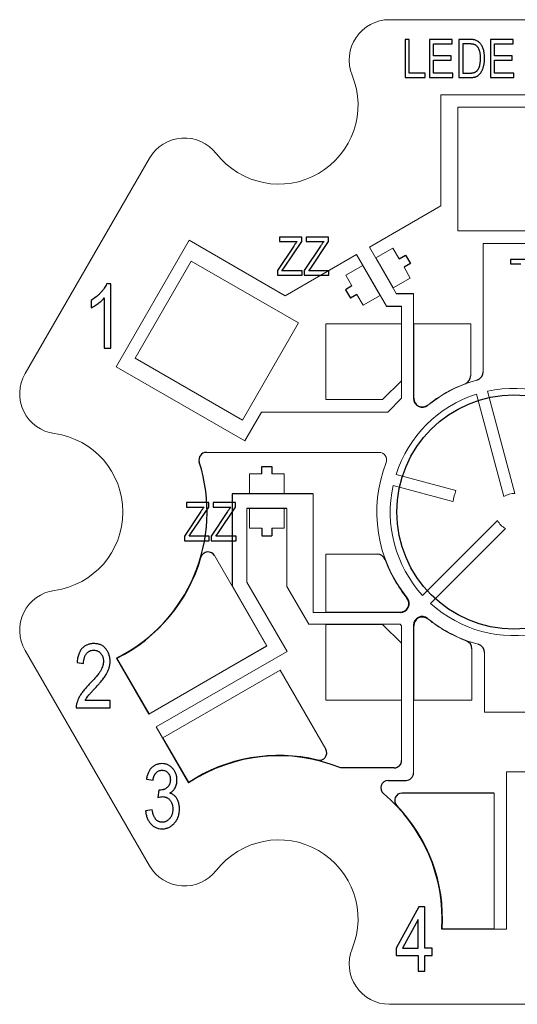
# Model space of a CAD drawing. Header units: inches. Extents: x 0 to 20, y 0 to 19.9.
# Tile 1 of 2: x 0 to 10, y 0 to 19.9. Entities that reach past the tile are written whole.
import ezdxf

# ---------------------------------------------------------------- set-up
doc = ezdxf.new("R2010")
doc.units = ezdxf.units.IN
doc.header["$MEASUREMENT"] = 0
for name, color, linetype in [('00_BM', 7, 'Continuous'), ('01_TM', 1, 'Continuous'), ('02_SM', 5, 'Continuous'), ('03_SS', 7, 'Continuous')]:
    doc.layers.add(name, color=color, linetype=linetype)

msp = doc.modelspace()

# ---------------------------------------------------------------- linework, layer by layer
at = {"layer": '00_BM', "linetype": 'Continuous', "lineweight": 15}
for p, q in [((12.498, 19.9), (7.468, 19.9)), ((2.624, 17.103), (0.108, 12.747)), ((0.108, 7.153), (2.624, 2.797)), ((7.468, 0), (12.498, 0))]:
    msp.add_line(p, q, dxfattribs=at)
for centre, radius, start, end in [((7.468, 19.087), 0.813, 90, 202.1565), ((5.233, 18.177), 1.6, 217.8435, 22.1565), ((3.328, 16.697), 0.813, 37.8435, 150), ((0.812, 12.34), 0.813, 150, 262.1565), ((0.483, 9.95), 1.6, 277.8435, 82.1565), ((0.812, 7.56), 0.813, 97.8435, 210), ((5.233, 1.723), 1.6, 337.8435, 142.1565), ((3.328, 3.203), 0.813, 210, 322.1565), ((7.468, 0.813), 0.813, 157.8435, 270)]:
    msp.add_arc(centre, radius, start, end, dxfattribs=at)
at = {"layer": '01_TM', "lineweight": 15}
for p, q in [((8.507, 18.379), (11.453, 18.379)), ((8.507, 16.137), (8.507, 18.379)), ((7.065, 15.305), (8.507, 16.137)), ((3.421, 15.443), (1.945, 12.886)), ((5.362, 14.322), (3.421, 15.443)), ((11.453, 15.376), (9.362, 15.376)), ((9.362, 15.376), (9.362, 12.785)), ((6.805, 15.155), (5.362, 14.322)), ((7.41, 14.107), (6.805, 15.155)), ((7.065, 15.305), (7.605, 14.368)), ((7.953, 14.368), (7.953, 12.248)), ((7.713, 12.25), (7.713, 14.107)), ((1.945, 12.886), (4.546, 11.385)), ((9.447, 12.392), (10.001, 10.325)), ((7.713, 12.25), (7.434, 11.971)), ((9.78, 10.265), (9.226, 12.333)), ((4.546, 11.385), (4.884, 11.971)), ((7.434, 11.971), (4.884, 11.971)), ((7.26, 11.155), (3.769, 11.155)), ((7.6, 10.707), (8.81, 10.383)), ((8.751, 10.162), (7.541, 10.486)), ((5.929, 10.32), (5.929, 7.92)), ((4.588, 10.02), (4.588, 8.535)), ((5.398, 10.02), (5.398, 8.447)), ((8.136, 8.265), (9.65, 9.778)), ((9.811, 9.617), (8.298, 8.103)), ((4.993, 7.242), (4.288, 8.464)), ((5.399, 7.13), (4.588, 8.535)), ((5.84, 7.68), (5.398, 8.447)), ((7.685, 7.92), (5.929, 7.92)), ((5.84, 7.68), (7.683, 7.68)), ((7.683, 7.68), (7.713, 7.65)), ((7.713, 7.65), (7.713, 4.928)), ((7.953, 4.674), (7.953, 7.663)), ((4.993, 7.242), (2.608, 5.865)), ((2.608, 5.865), (1.955, 6.996)), ((2.758, 5.606), (5.399, 7.13)), ((9.387, 7.108), (9.387, 5.904)), ((11.483, 5.904), (9.387, 5.904)), ((3.411, 4.475), (2.758, 5.606)), ((9.833, 1.521), (9.833, 4.696)), ((9.833, 4.696), (11.483, 4.696)), ((8.527, 1.521), (9.833, 1.521))]:
    msp.add_line(p, q, dxfattribs=at)
at = {"layer": '01_TM'}
for p, q in [((7.605, 14.368), (7.953, 14.368)), ((7.41, 14.107), (7.713, 14.107)), ((5.929, 10.32), (4.288, 10.32)), ((4.288, 10.32), (4.288, 8.464)), ((5.398, 10.02), (4.588, 10.02)), ((7.563, 4.778), (6.483, 4.778)), ((7.442, 4.524), (7.803, 4.524))]:
    msp.add_line(p, q, dxfattribs=at)
for centre, radius, start, end in [((9.187, 12.785), 0.175, 285.6814, 0), ((8.133, 12.248), 0.18, 180, 308.8379), ((3.769, 11.005), 0.15, 90, 197.8049), ((7.685, 8.1), 0.18, 270, 38.8379), ((8.128, 7.663), 0.175, 50.9586, 180), ((9.212, 7.108), 0.175, 0, 74.8231), ((7.563, 4.928), 0.15, 270, 0), ((7.803, 4.674), 0.15, 270, 0), ((7.442, 4.374), 0.15, 90, 230.196)]:
    msp.add_arc(centre, radius, start, end, dxfattribs=at)
at = {"layer": '01_TM', "lineweight": 15}
for centre, radius, start, end in [((9.983, 9.95), 2.77, 105.6814, 128.8379), ((9.983, 9.95), 2.5, 47.6251, 102.3749), ((9.983, 9.95), 2.5, 107.6251, 162.3749), ((7.26, 11.005), 0.15, 338.8214, 90), ((9.983, 9.95), 2.77, 158.8214, 218.8379), ((9.983, 9.95), 2.5, 167.6251, 222.3749), ((9.983, 9.95), 1.25, 159.7443, 170.2557), ((9.983, 9.95), 0.375, 87.2218, 122.7782), ((9.983, 9.95), 0.375, 207.2218, 242.7782), ((9.983, 9.95), 2.5, 227.6251, 282.3749), ((9.983, 9.95), 2.77, 230.9586, 254.8231)]:
    msp.add_arc(centre, radius, start, end, dxfattribs=at)
at = {"layer": '01_TM', "ltscale": 0.1}
for centre, start, end in [((0.484, 9.95), 296.4804, 17.8049), ((5.233, 1.724), 67.7564, 123.5196), ((5.233, 1.724), 356.4804, 50.196)]:
    msp.add_arc(centre, 3.3, start, end, dxfattribs=at)
at = {"layer": '02_SM', "lineweight": 15}
for p, q in [((12.498, 19.9), (7.468, 19.9)), ((11.116, 18.13), (8.85, 18.13)), ((8.85, 18.13), (8.85, 15.63)), ((2.624, 17.103), (0.108, 12.747)), ((8.85, 15.63), (11.116, 15.63)), ((7.538, 15.285), (7.192, 15.085)), ((7.663, 15.068), (7.538, 15.285)), ((3.465, 15.021), (2.333, 13.059)), ((5.63, 13.771), (3.465, 15.021)), ((6.932, 14.935), (6.586, 14.735)), ((7.282, 14.328), (6.932, 14.935)), ((7.192, 15.085), (7.542, 14.478)), ((6.586, 14.735), (6.711, 14.518)), ((7.888, 14.678), (7.763, 14.895)), ((7.542, 14.478), (7.888, 14.678)), ((6.811, 14.345), (6.936, 14.128)), ((6.936, 14.128), (7.282, 14.328)), ((4.498, 11.809), (5.63, 13.771)), ((7.708, 13.75), (6.183, 13.75)), ((6.183, 13.75), (6.183, 12.225)), ((7.708, 13.75), (7.708, 12.604)), ((7.958, 12.248), (7.958, 13.75)), ((9.108, 13.75), (7.958, 13.75)), ((9.108, 13.75), (9.108, 12.707)), ((2.333, 13.059), (4.498, 11.809)), ((7.708, 12.604), (7.329, 12.225)), ((7.329, 12.225), (6.183, 12.225)), ((4.643, 10.72), (4.643, 10.32)), ((4.893, 10.72), (4.643, 10.72)), ((5.343, 10.72), (5.093, 10.72)), ((5.343, 10.32), (5.343, 10.72)), ((4.643, 10.32), (5.343, 10.32)), ((5.343, 10.02), (4.643, 10.02)), ((4.643, 10.02), (4.643, 9.62)), ((5.343, 9.62), (5.343, 10.02)), ((4.643, 9.62), (4.893, 9.62)), ((5.093, 9.62), (5.343, 9.62)), ((4.989, 7.24), (3.934, 9.068)), ((6.183, 9.1), (7.217, 9.1)), ((6.183, 9.1), (6.183, 7.925)), ((7.685, 7.925), (6.183, 7.925)), ((6.183, 7.675), (7.329, 7.675)), ((6.183, 7.675), (6.183, 6.15)), ((7.329, 7.675), (7.708, 7.296)), ((7.958, 6.15), (7.958, 7.652)), ((2.613, 5.868), (4.989, 7.24)), ((7.708, 7.296), (7.708, 6.15)), ((9.133, 7.184), (9.133, 6.15)), ((0.108, 7.153), (2.624, 2.797)), ((1.962, 6.994), (2.613, 5.868)), ((5.257, 6.755), (2.89, 5.388)), ((6.181, 5.156), (5.257, 6.755)), ((6.183, 6.15), (7.708, 6.15)), ((9.133, 6.15), (7.958, 6.15)), ((2.89, 5.388), (3.413, 4.482)), ((9.583, 1.526), (9.583, 4.27)), ((8.533, 1.526), (9.583, 1.526)), ((7.468, 0), (12.498, 0))]:
    msp.add_line(p, q, dxfattribs=at)
at = {"layer": '02_SM'}
for p, q in [((7.663, 15.068), (7.793, 15.143)), ((7.793, 15.143), (7.893, 14.97)), ((7.893, 14.97), (7.763, 14.895)), ((6.711, 14.518), (6.581, 14.443)), ((6.581, 14.443), (6.681, 14.27)), ((6.811, 14.345), (6.681, 14.27)), ((4.893, 10.72), (4.893, 10.87)), ((4.893, 10.87), (5.093, 10.87)), ((5.093, 10.87), (5.093, 10.72)), ((4.893, 9.62), (4.893, 9.47)), ((5.093, 9.62), (5.093, 9.47)), ((4.893, 9.47), (5.093, 9.47)), ((9.583, 4.27), (7.722, 4.27))]:
    msp.add_line(p, q, dxfattribs=at)
msp.add_circle((9.983, 9.95), 2.366, dxfattribs=at)
at = {"layer": '02_SM', "lineweight": 15}
for centre, radius, start, end in [((7.468, 19.087), 0.813, 90, 202.1565), ((5.233, 18.177), 1.6, 217.8435, 22.1565), ((3.328, 16.697), 0.813, 37.8435, 150), ((0.812, 12.34), 0.813, 150, 262.1565), ((9.983, 9.95), 2.775, 110.8506, 128.8379), ((0.483, 9.95), 1.6, 277.8435, 82.1565), ((9.983, 9.95), 2.775, 200.3319, 218.8379), ((0.812, 7.56), 0.813, 97.8435, 210), ((9.983, 9.95), 2.775, 231.1621, 249.6681), ((5.233, 1.723), 1.6, 337.8435, 142.1565), ((3.328, 3.203), 0.813, 210, 322.1565), ((7.468, 0.813), 0.813, 157.8435, 270)]:
    msp.add_arc(centre, radius, start, end, dxfattribs=at)
at = {"layer": '02_SM'}
for centre, radius, start, end in [((8.933, 12.707), 0.175, 290.8506, 0), ((8.133, 12.248), 0.175, 180, 308.8379), ((3.804, 8.993), 0.15, 30, 163.9166), ((7.217, 8.925), 0.175, 20.3319, 90), ((7.685, 8.1), 0.175, 270, 38.8379), ((8.133, 7.652), 0.175, 51.1621, 180), ((8.958, 7.184), 0.175, 0, 69.6681), ((6.051, 5.081), 0.15, 256.3194, 30), ((7.722, 4.12), 0.15, 90, 223.9166)]:
    msp.add_arc(centre, radius, start, end, dxfattribs=at)
at = {"layer": '02_SM', "ltscale": 0.1}
for centre, start, end in [((0.484, 9.95), 296.5726, 343.9166), ((5.233, 1.724), 76.3194, 123.4274), ((5.233, 1.724), 356.5726, 43.9166)]:
    msp.add_arc(centre, 3.305, start, end, dxfattribs=at)
at = {"layer": '03_SS'}
for p, q in [((7.867, 19.5), (7.787, 19.5)), ((7.787, 19.5), (7.787, 18.73)), ((7.867, 18.82), (7.867, 19.5)), ((8.737, 19.5), (8.277, 19.5)), ((8.277, 19.5), (8.277, 18.73)), ((8.357, 19.17), (8.357, 19.41)), ((8.357, 19.41), (8.737, 19.41)), ((8.737, 19.41), (8.737, 19.5)), ((9.084, 19.5), (8.867, 19.5)), ((8.867, 19.5), (8.867, 18.73)), ((8.947, 19.41), (8.947, 18.82)), ((9.083, 19.41), (8.947, 19.41)), ((9.968, 19.5), (9.508, 19.5)), ((9.508, 19.5), (9.508, 18.73)), ((9.588, 19.17), (9.588, 19.41)), ((9.588, 19.41), (9.968, 19.41)), ((9.968, 19.41), (9.968, 19.5)), ((8.717, 19.17), (8.357, 19.17)), ((8.717, 19.08), (8.717, 19.17)), ((9.948, 19.17), (9.588, 19.17)), ((9.948, 19.08), (9.948, 19.17)), ((8.357, 19.08), (8.717, 19.08)), ((8.357, 18.82), (8.357, 19.08)), ((9.588, 18.82), (9.588, 19.08)), ((9.588, 19.08), (9.948, 19.08)), ((7.787, 18.73), (8.187, 18.73)), ((8.187, 18.82), (7.867, 18.82)), ((8.187, 18.73), (8.187, 18.82)), ((8.277, 18.73), (8.747, 18.73)), ((8.747, 18.82), (8.357, 18.82)), ((8.747, 18.73), (8.747, 18.82)), ((8.867, 18.73), (9.094, 18.73)), ((8.947, 18.82), (9.085, 18.82)), ((9.508, 18.73), (9.978, 18.73)), ((9.978, 18.82), (9.588, 18.82)), ((9.978, 18.73), (9.978, 18.82)), ((5.535, 15.323), (5.206, 14.828)), ((5.696, 15.505), (5.246, 15.505)), ((5.246, 15.505), (5.246, 15.415)), ((5.246, 15.415), (5.602, 15.415)), ((5.336, 14.879), (5.696, 15.415)), ((5.696, 15.415), (5.696, 15.505)), ((6.075, 15.323), (5.746, 14.828)), ((6.236, 15.505), (5.786, 15.505)), ((5.786, 15.505), (5.786, 15.415)), ((5.786, 15.415), (6.142, 15.415)), ((5.877, 14.879), (6.236, 15.415)), ((6.236, 15.415), (6.236, 15.505)), ((10.414, 15.054), (9.913, 15.054)), ((9.913, 15.054), (9.913, 14.964)), ((9.913, 14.964), (10.124, 14.964)), ((5.206, 14.828), (5.206, 14.735)), ((5.206, 14.735), (5.706, 14.735)), ((5.297, 14.825), (5.336, 14.879)), ((5.706, 14.825), (5.297, 14.825)), ((5.706, 14.735), (5.706, 14.825)), ((5.746, 14.828), (5.746, 14.735)), ((5.746, 14.735), (6.246, 14.735)), ((5.838, 14.825), (5.877, 14.879)), ((6.246, 14.825), (5.838, 14.825)), ((6.246, 14.735), (6.246, 14.825)), ((1.84, 14.56), (1.753, 14.56)), ((1.84, 13.259), (1.84, 14.56)), ((1.44, 14.226), (1.44, 14.076)), ((1.706, 14.276), (1.706, 13.259)), ((1.706, 13.259), (1.84, 13.259)), ((3.657, 9.959), (3.328, 9.464)), ((3.818, 10.141), (3.368, 10.141)), ((3.368, 10.141), (3.368, 10.051)), ((3.368, 10.051), (3.724, 10.051)), ((3.459, 9.515), (3.818, 10.051)), ((3.818, 10.051), (3.818, 10.141)), ((4.198, 9.959), (3.868, 9.464)), ((4.359, 10.141), (3.908, 10.141)), ((3.908, 10.141), (3.908, 10.051)), ((3.908, 10.051), (4.264, 10.051)), ((3.999, 9.515), (4.359, 10.051)), ((4.359, 10.051), (4.359, 10.141)), ((3.328, 9.464), (3.328, 9.37)), ((3.328, 9.37), (3.828, 9.37)), ((3.42, 9.461), (3.459, 9.515)), ((3.828, 9.461), (3.42, 9.461)), ((3.828, 9.37), (3.828, 9.461)), ((3.868, 9.464), (3.868, 9.37)), ((3.868, 9.37), (4.369, 9.37)), ((3.96, 9.461), (3.999, 9.515)), ((4.369, 9.461), (3.96, 9.461)), ((4.369, 9.37), (4.369, 9.461)), ((1.157, 6.907), (1.291, 6.89)), ((1.141, 5.99), (1.824, 5.99)), ((1.824, 6.14), (1.324, 6.14)), ((1.824, 5.99), (1.824, 6.14)), ((2.559, 4.547), (2.692, 4.53)), ((2.809, 4.33), (2.792, 4.179)), ((2.829, 4.328), (2.809, 4.33)), ((2.675, 3.93), (2.542, 3.913)), ((8.058, 1.971), (7.6, 1.137)), ((8.183, 1.971), (8.058, 1.971)), ((8.183, 1.137), (8.183, 1.971)), ((8.05, 1.717), (7.731, 1.137)), ((8.05, 1.137), (8.05, 1.717)), ((7.6, 1.137), (7.6, 0.987)), ((7.731, 1.137), (8.05, 1.137)), ((8.333, 1.137), (8.183, 1.137)), ((8.333, 0.987), (8.333, 1.137)), ((7.6, 0.987), (8.05, 0.987)), ((8.05, 0.987), (8.05, 0.67)), ((8.183, 0.67), (8.183, 0.987)), ((8.183, 0.987), (8.333, 0.987)), ((8.05, 0.67), (8.183, 0.67))]:
    msp.add_line(p, q, dxfattribs=at)
for points, knots in [([(9.192, 19.395), (9.185, 19.398), (9.175, 19.401), (9.16, 19.405), (9.147, 19.407), (9.133, 19.408), (9.111, 19.41), (9.094, 19.41), (9.083, 19.41)], [0, 0, 0, 0, 0.188125, 0.296701, 0.415541, 0.544795, 0.685025, 1, 1, 1, 1]), ([(9.207, 19.486), (9.199, 19.489), (9.187, 19.492), (9.17, 19.495), (9.155, 19.497), (9.139, 19.499), (9.115, 19.5), (9.097, 19.501), (9.084, 19.5)], [0, 0, 0, 0, 0.194771, 0.306194, 0.425962, 0.555315, 0.693168, 1, 1, 1, 1]), ([(9.308, 19.121), (9.308, 19.139), (9.307, 19.166), (9.303, 19.201), (9.3, 19.225), (9.295, 19.247), (9.29, 19.268), (9.283, 19.287), (9.275, 19.305), (9.267, 19.321), (9.258, 19.336), (9.248, 19.349), (9.238, 19.361), (9.227, 19.372), (9.213, 19.384), (9.2, 19.391), (9.192, 19.395)], [0, 0, 0, 0, 0.177272, 0.258757, 0.33524, 0.407833, 0.475904, 0.540567, 0.601389, 0.659248, 0.713941, 0.765993, 0.816126, 0.863976, 0.910287, 1, 1, 1, 1]), ([(9.388, 19.119), (9.388, 19.151), (9.385, 19.197), (9.376, 19.256), (9.366, 19.295), (9.354, 19.331), (9.339, 19.363), (9.322, 19.393), (9.303, 19.419), (9.282, 19.442), (9.252, 19.467), (9.225, 19.48), (9.207, 19.486)], [0, 0, 0, 0, 0.218734, 0.316987, 0.409182, 0.495797, 0.577254, 0.654768, 0.729005, 0.799857, 0.867694, 1, 1, 1, 1]), ([(9.094, 18.73), (9.11, 18.73), (9.132, 18.731), (9.162, 18.735), (9.182, 18.739), (9.201, 18.744), (9.219, 18.751), (9.236, 18.759), (9.251, 18.768), (9.266, 18.778), (9.28, 18.79), (9.293, 18.804), (9.306, 18.819), (9.318, 18.836), (9.329, 18.855), (9.34, 18.876), (9.35, 18.898), (9.359, 18.921), (9.366, 18.946), (9.373, 18.972), (9.378, 18.999), (9.383, 19.027), (9.387, 19.067), (9.388, 19.098), (9.388, 19.119)], [0, 0, 0, 0, 0.083229, 0.121909, 0.159033, 0.194708, 0.228929, 0.262079, 0.294257, 0.32661, 0.35976, 0.394222, 0.430036, 0.467234, 0.506654, 0.547979, 0.591223, 0.636423, 0.683103, 0.731336, 0.781054, 0.83288, 0.886386, 1, 1, 1, 1]), ([(9.277, 18.932), (9.282, 18.946), (9.289, 18.967), (9.296, 18.996), (9.3, 19.019), (9.303, 19.043), (9.307, 19.077), (9.307, 19.103), (9.308, 19.121)], [0, 0, 0, 0, 0.226426, 0.344474, 0.466462, 0.593163, 0.724245, 1, 1, 1, 1]), ([(9.085, 18.82), (9.098, 18.82), (9.117, 18.821), (9.141, 18.824), (9.158, 18.827), (9.173, 18.83), (9.187, 18.835), (9.199, 18.84), (9.211, 18.846), (9.222, 18.854), (9.231, 18.862), (9.241, 18.871), (9.249, 18.881), (9.257, 18.893), (9.267, 18.909), (9.273, 18.923), (9.277, 18.932)], [0, 0, 0, 0, 0.1627, 0.236637, 0.305998, 0.370799, 0.431234, 0.488336, 0.542444, 0.595272, 0.648372, 0.702151, 0.757996, 0.81482, 0.874015, 1, 1, 1, 1]), ([(5.602, 15.415), (5.59, 15.401), (5.567, 15.371), (5.545, 15.34), (5.535, 15.323)], [0, 0, 0, 0, 0.477372, 1, 1, 1, 1]), ([(6.142, 15.415), (6.13, 15.401), (6.108, 15.371), (6.086, 15.34), (6.075, 15.323)], [0, 0, 0, 0, 0.477372, 1, 1, 1, 1]), ([(1.753, 14.56), (1.741, 14.529), (1.716, 14.483), (1.673, 14.425), (1.634, 14.38), (1.591, 14.336), (1.528, 14.282), (1.476, 14.247), (1.44, 14.226)], [0, 0, 0, 0, 0.214657, 0.334789, 0.463809, 0.597199, 0.73059, 1, 1, 1, 1]), ([(1.44, 14.076), (1.463, 14.087), (1.498, 14.106), (1.545, 14.136), (1.582, 14.163), (1.619, 14.191), (1.661, 14.228), (1.69, 14.256), (1.706, 14.276)], [0, 0, 0, 0, 0.230671, 0.359843, 0.498965, 0.638373, 0.768772, 1, 1, 1, 1]), ([(3.724, 10.051), (3.713, 10.037), (3.69, 10.007), (3.668, 9.976), (3.657, 9.959)], [0, 0, 0, 0, 0.477372, 1, 1, 1, 1]), ([(4.264, 10.051), (4.253, 10.037), (4.23, 10.007), (4.208, 9.976), (4.198, 9.959)], [0, 0, 0, 0, 0.477372, 1, 1, 1, 1]), ([(1.499, 7.291), (1.476, 7.291), (1.441, 7.288), (1.397, 7.278), (1.366, 7.267), (1.337, 7.253), (1.31, 7.237), (1.284, 7.217), (1.261, 7.195), (1.24, 7.169), (1.22, 7.14), (1.204, 7.109), (1.19, 7.074), (1.178, 7.036), (1.165, 6.981), (1.16, 6.937), (1.157, 6.907)], [0, 0, 0, 0, 0.12236, 0.180463, 0.236452, 0.292148, 0.346819, 0.402339, 0.459018, 0.516878, 0.576279, 0.63805, 0.7028, 0.770681, 0.842838, 1, 1, 1, 1]), ([(1.824, 6.931), (1.825, 6.954), (1.822, 6.987), (1.814, 7.032), (1.804, 7.063), (1.793, 7.094), (1.778, 7.124), (1.762, 7.153), (1.743, 7.181), (1.721, 7.207), (1.697, 7.229), (1.67, 7.248), (1.64, 7.264), (1.608, 7.276), (1.562, 7.288), (1.524, 7.29), (1.499, 7.291)], [0, 0, 0, 0, 0.125268, 0.186603, 0.246835, 0.307057, 0.368014, 0.429283, 0.491494, 0.553579, 0.61415, 0.673853, 0.734611, 0.796512, 0.861112, 1, 1, 1, 1]), ([(1.291, 6.89), (1.29, 6.911), (1.292, 6.94), (1.298, 6.978), (1.305, 7.004), (1.313, 7.028), (1.322, 7.05), (1.334, 7.07), (1.347, 7.088), (1.362, 7.104), (1.378, 7.119), (1.395, 7.131), (1.413, 7.14), (1.432, 7.148), (1.459, 7.155), (1.48, 7.158), (1.494, 7.157)], [0, 0, 0, 0, 0.16123, 0.235335, 0.304981, 0.371995, 0.435355, 0.496323, 0.556107, 0.614242, 0.670478, 0.724483, 0.778858, 0.832438, 0.886685, 1, 1, 1, 1]), ([(1.494, 7.157), (1.508, 7.157), (1.528, 7.156), (1.553, 7.149), (1.571, 7.142), (1.588, 7.133), (1.605, 7.122), (1.62, 7.109), (1.634, 7.095), (1.648, 7.079), (1.659, 7.062), (1.669, 7.043), (1.677, 7.023), (1.683, 7.002), (1.689, 6.973), (1.691, 6.949), (1.691, 6.933)], [0, 0, 0, 0, 0.120381, 0.178626, 0.2363, 0.293677, 0.352471, 0.41246, 0.474405, 0.537199, 0.599243, 0.662231, 0.725708, 0.790817, 0.857852, 1, 1, 1, 1]), ([(1.691, 6.933), (1.691, 6.903), (1.683, 6.857), (1.66, 6.796), (1.64, 6.755), (1.62, 6.721), (1.601, 6.692), (1.577, 6.661), (1.55, 6.627), (1.519, 6.59), (1.47, 6.536), (1.431, 6.495), (1.404, 6.467)], [0, 0, 0, 0, 0.161173, 0.250648, 0.347853, 0.402014, 0.46397, 0.533634, 0.610951, 0.695985, 0.789397, 1, 1, 1, 1]), ([(1.522, 6.389), (1.55, 6.419), (1.589, 6.462), (1.638, 6.519), (1.669, 6.559), (1.698, 6.595), (1.722, 6.63), (1.743, 6.662), (1.761, 6.692), (1.776, 6.721), (1.789, 6.75), (1.8, 6.779), (1.809, 6.809), (1.816, 6.839), (1.823, 6.88), (1.824, 6.91), (1.824, 6.931)], [0, 0, 0, 0, 0.190312, 0.27577, 0.355049, 0.427494, 0.493887, 0.554228, 0.608405, 0.659165, 0.708877, 0.757743, 0.806602, 0.854908, 0.903069, 1, 1, 1, 1]), ([(1.404, 6.467), (1.38, 6.442), (1.346, 6.405), (1.304, 6.356), (1.276, 6.322), (1.252, 6.289), (1.23, 6.257), (1.211, 6.227), (1.195, 6.197), (1.182, 6.169), (1.17, 6.141), (1.161, 6.114), (1.153, 6.088), (1.147, 6.062), (1.141, 6.03), (1.14, 6.006), (1.141, 5.99)], [0, 0, 0, 0, 0.183989, 0.268082, 0.346739, 0.421143, 0.490018, 0.554143, 0.61345, 0.669199, 0.72277, 0.773855, 0.823034, 0.869916, 0.914883, 1, 1, 1, 1]), ([(1.324, 6.14), (1.339, 6.171), (1.359, 6.204), (1.387, 6.239), (1.399, 6.254), (1.414, 6.271), (1.431, 6.29), (1.45, 6.311), (1.481, 6.345), (1.505, 6.371), (1.522, 6.389)], [0, 0, 0, 0, 0.317843, 0.365423, 0.424454, 0.493191, 0.57342, 0.663939, 0.765416, 1, 1, 1, 1]), ([(2.873, 4.864), (2.853, 4.864), (2.825, 4.861), (2.788, 4.853), (2.761, 4.844), (2.736, 4.833), (2.712, 4.819), (2.689, 4.803), (2.667, 4.784), (2.647, 4.763), (2.628, 4.739), (2.612, 4.713), (2.597, 4.684), (2.584, 4.653), (2.57, 4.608), (2.562, 4.572), (2.559, 4.547)], [0, 0, 0, 0, 0.118257, 0.175373, 0.231885, 0.287666, 0.343968, 0.401052, 0.45972, 0.519351, 0.580232, 0.642907, 0.70789, 0.775644, 0.846413, 1, 1, 1, 1]), ([(3.176, 4.529), (3.176, 4.553), (3.173, 4.587), (3.164, 4.631), (3.154, 4.661), (3.142, 4.691), (3.126, 4.718), (3.108, 4.745), (3.088, 4.769), (3.065, 4.791), (3.041, 4.811), (3.016, 4.827), (2.99, 4.841), (2.962, 4.851), (2.923, 4.861), (2.893, 4.864), (2.873, 4.864)], [0, 0, 0, 0, 0.137833, 0.203571, 0.267631, 0.330072, 0.392914, 0.45585, 0.519455, 0.582825, 0.643985, 0.703183, 0.76157, 0.819774, 0.878572, 1, 1, 1, 1]), ([(2.692, 4.53), (2.694, 4.546), (2.699, 4.569), (2.706, 4.598), (2.714, 4.618), (2.723, 4.636), (2.732, 4.653), (2.743, 4.667), (2.758, 4.685), (2.78, 4.703), (2.82, 4.724), (2.854, 4.731), (2.876, 4.73)], [0, 0, 0, 0, 0.159906, 0.233734, 0.303442, 0.369378, 0.432714, 0.49288, 0.551842, 0.665057, 0.774797, 1, 1, 1, 1]), ([(2.876, 4.73), (2.898, 4.73), (2.932, 4.724), (2.97, 4.701), (2.995, 4.678), (3.016, 4.649), (3.037, 4.603), (3.042, 4.563), (3.042, 4.537)], [0, 0, 0, 0, 0.231461, 0.345695, 0.466987, 0.592147, 0.719235, 1, 1, 1, 1]), ([(3.042, 4.537), (3.042, 4.522), (3.041, 4.5), (3.034, 4.471), (3.028, 4.452), (3.019, 4.433), (3.009, 4.416), (2.997, 4.4), (2.983, 4.385), (2.968, 4.372), (2.951, 4.36), (2.933, 4.35), (2.915, 4.342), (2.895, 4.336), (2.866, 4.33), (2.844, 4.328), (2.829, 4.328)], [0, 0, 0, 0, 0.134634, 0.198197, 0.25948, 0.319143, 0.378568, 0.438877, 0.499211, 0.559664, 0.619232, 0.679615, 0.739364, 0.801144, 0.865301, 1, 1, 1, 1]), ([(3.031, 4.268), (3.053, 4.28), (3.084, 4.303), (3.117, 4.341), (3.138, 4.374), (3.155, 4.409), (3.171, 4.46), (3.176, 4.502), (3.176, 4.529)], [0, 0, 0, 0, 0.242833, 0.362788, 0.484517, 0.608465, 0.733879, 1, 1, 1, 1]), ([(2.792, 4.179), (2.809, 4.184), (2.839, 4.192), (2.87, 4.197), (2.884, 4.197)], [0, 0, 0, 0, 0.556257, 1, 1, 1, 1]), ([(2.884, 4.197), (2.898, 4.197), (2.919, 4.195), (2.946, 4.187), (2.965, 4.18), (2.983, 4.17), (3.001, 4.159), (3.017, 4.144), (3.032, 4.129), (3.046, 4.111), (3.059, 4.092), (3.069, 4.071), (3.077, 4.049), (3.084, 4.026), (3.091, 3.992), (3.092, 3.966), (3.092, 3.948)], [0, 0, 0, 0, 0.117171, 0.173849, 0.230051, 0.286331, 0.343752, 0.403397, 0.4644, 0.526819, 0.589228, 0.65288, 0.717495, 0.784145, 0.852942, 1, 1, 1, 1]), ([(3.226, 3.95), (3.225, 3.977), (3.223, 4.016), (3.212, 4.066), (3.201, 4.101), (3.187, 4.133), (3.172, 4.162), (3.155, 4.188), (3.135, 4.21), (3.113, 4.229), (3.079, 4.25), (3.051, 4.262), (3.031, 4.268)], [0, 0, 0, 0, 0.19926, 0.292902, 0.383988, 0.470607, 0.552145, 0.628612, 0.701655, 0.773417, 0.846101, 1, 1, 1, 1]), ([(2.542, 3.913), (2.544, 3.886), (2.549, 3.847), (2.562, 3.797), (2.574, 3.763), (2.589, 3.73), (2.606, 3.7), (2.626, 3.672), (2.647, 3.646), (2.671, 3.622), (2.696, 3.602), (2.723, 3.585), (2.751, 3.571), (2.78, 3.56), (2.821, 3.549), (2.853, 3.546), (2.875, 3.546)], [0, 0, 0, 0, 0.147029, 0.215854, 0.282293, 0.347202, 0.410635, 0.47274, 0.534813, 0.595983, 0.654475, 0.712219, 0.768546, 0.824954, 0.881902, 1, 1, 1, 1]), ([(2.877, 3.68), (2.864, 3.68), (2.845, 3.681), (2.82, 3.688), (2.803, 3.695), (2.787, 3.704), (2.772, 3.715), (2.758, 3.728), (2.745, 3.742), (2.733, 3.759), (2.722, 3.778), (2.712, 3.798), (2.702, 3.821), (2.694, 3.845), (2.684, 3.882), (2.678, 3.91), (2.675, 3.93)], [0, 0, 0, 0, 0.109937, 0.162053, 0.213727, 0.265275, 0.317101, 0.370924, 0.426338, 0.484948, 0.546217, 0.611248, 0.679783, 0.753077, 0.83044, 1, 1, 1, 1]), ([(2.875, 3.546), (2.898, 3.546), (2.933, 3.549), (2.977, 3.562), (3.009, 3.574), (3.039, 3.59), (3.069, 3.609), (3.096, 3.633), (3.123, 3.659), (3.147, 3.688), (3.168, 3.719), (3.186, 3.753), (3.2, 3.788), (3.212, 3.826), (3.223, 3.88), (3.226, 3.922), (3.226, 3.95)], [0, 0, 0, 0, 0.117376, 0.174386, 0.23109, 0.288342, 0.347224, 0.407405, 0.47011, 0.533704, 0.597311, 0.66024, 0.724489, 0.789719, 0.857485, 1, 1, 1, 1]), ([(3.092, 3.948), (3.092, 3.929), (3.091, 3.901), (3.083, 3.866), (3.077, 3.84), (3.068, 3.817), (3.057, 3.794), (3.044, 3.773), (3.028, 3.754), (3.012, 3.737), (2.995, 3.721), (2.977, 3.709), (2.958, 3.698), (2.939, 3.69), (2.912, 3.682), (2.891, 3.679), (2.877, 3.68)], [0, 0, 0, 0, 0.148667, 0.218677, 0.285649, 0.351945, 0.416412, 0.48056, 0.544491, 0.607025, 0.666715, 0.724259, 0.779671, 0.834491, 0.888944, 1, 1, 1, 1])]:
    msp.add_open_spline(points, degree=3, knots=knots, dxfattribs=at)

doc.saveas('drawing.dxf')
